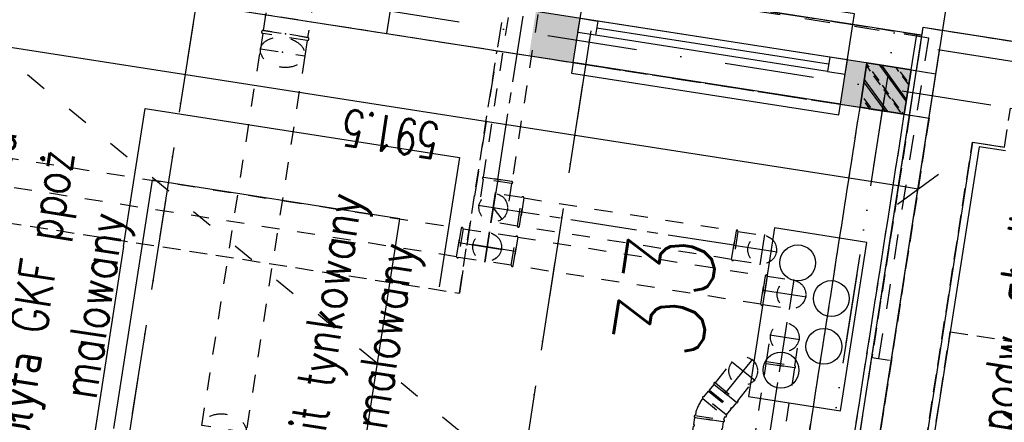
# Model space of a CAD drawing. Extents: x -38969 to 27108, y -24488 to 212598.
# Tile 141 of 256: x -9170 to -8620, y 36207 to 36432. Entities that reach past the tile are written whole.
import ezdxf
from ezdxf import colors
from ezdxf.entities.mleader import LeaderData, LeaderLine
from ezdxf.math import Vec2, Vec3

# ---------------------------------------------------------------- set-up
doc = ezdxf.new("R2010")
doc.units = 0
doc.header["$LTSCALE"] = 100
doc.header["$MEASUREMENT"] = 0
for name, pattern in [('0.5_0.5', [1, 0.5, -0.5]), ('0.7_0.7', [1.4, 0.7, -0.7]), ('ACAD_ISO03W100', [30, 12, -18]), ('CENTER', [0.55, 0.37, -0.06, 0.06, -0.06]), ('DASHDOT2', [0.5, 0.25, -0.125, 0, -0.125]), ('DASHED22', [0.15, 0.1, -0.05])]:
    doc.linetypes.add(name, pattern=pattern)
doc.layers.get('0').update_dxf_attribs({"linetype": 'CONTINUOUS'})
doc.layers.get('DEFPOINTS').update_dxf_attribs({"linetype": 'CONTINUOUS'})
for name, color, linetype in [('F_0-DIM', 6, 'CONTINUOUS'), ('F_0-HAT 50', 6, 'CONTINUOUS'), ('F_0-MUR', 3, 'CONTINUOUS'), ('F_0-MUR istn', 200, 'CONTINUOUS'), ('F_0-MUW', 1, 'CONTINUOUS'), ('F_0-NR POM', 3, 'CONTINUOUS'), ('F_0-osie', 6, 'CONTINUOUS'), ('F_0-POMOCNICZA', 2, 'CONTINUOUS'), ('F_0-POW', 123, 'DASHED22'), ('F_0-STOLARKA', 6, 'CONTINUOUS'), ('F_0-sufit podw', 252, 'CONTINUOUS'), ('F_0-sufity TXT', 123, 'CONTINUOUS'), ('F_1-HAT 50', 6, 'CONTINUOUS'), ('F_1-MEBLE', 5, 'CONTINUOUS'), ('F_1-mur', 3, 'CONTINUOUS'), ('F_1-MUR istn', 200, 'CONTINUOUS'), ('F_1-MUW', 1, 'CONTINUOUS'), ('F_1-osie', 6, 'CONTINUOUS'), ('F_1-POMOCNICZA', 2, 'CONTINUOUS'), ('F_1-POW', 2, 'DASHED22'), ('F_1-STOLARKA', 6, 'CONTINUOUS'), ('F_1-sufit podw', 252, 'CONTINUOUS'), ('F_1-sufity TXT', 123, 'CONTINUOUS'), ('F_1-WEN_WYC1-_OSIE', 2, 'CENTER'), ('F_1-WEN_WYC1-_ZLICZAC', 6, 'CONTINUOUS'), ('t_1-TXT', 123, 'CONTINUOUS')]:
    doc.layers.add(name, color=color, linetype=linetype)
doc.styles.add('ROMANS', font='ROMANS.shx', dxfattribs={"width": 0.8})
doc.styles.get("Standard").update_dxf_attribs({"font": 'romans.shx', "width": 0.7})
doc.dimstyles.new('DIM100', dxfattribs={"dimscale": 10, "dimtxt": 2, "dimasz": 1, "dimexe": 0, "dimexo": 0, "dimgap": 0.5, "dimtad": 1, "dimdec": 4, "dimrnd": 0.5, "dimdsep": 46, "dimtxsty": 'Standard', "dimblk1": 'TICK1', "dimblk2": 'TICK1', "dimsah": 1, "dimcen": 0, "dimse1": 1, "dimse2": 1, "dimclrd": 6, "dimclre": 6, "dimclrt": 123, "dimadec": 0, "dimazin": 0, "dimtfac": 1, "dimtdec": 4, "dimtmove": 2, "dimatfit": 3, "dimldrblk": 'TICK1', "dimfxl": 1, "dimtolj": 1, "dimarcsym": 0})

# ---------------------------------------------------------------- blocks, each defined once
blk = doc.blocks.new('TICK1')
at = {"color": 0}
for p, q in [((-1, -1), (1, 1)), ((0, -1), (0, 1)), ((0, 0), (-1, 0))]:
    blk.add_line(p, q, dxfattribs=at)
blk = doc.blocks.new('*D1824')
at = {"layer": 'DEFPOINTS', "color": 0}
for p in [(-9246.54, 36468.08), (-8662.09, 36377.02), (-9291.95, 36176.6)]:
    blk.add_point(p, dxfattribs=at)
at = {"layer": 'F_0-DIM', "color": 6, "lineweight": -2, "transparency": 16777216}
blk.add_line((-8717.38, 36087.08), (-9282.07, 36175.06), dxfattribs=at)
at = {"layer": 'F_0-DIM', "color": 6, "lineweight": -2, "transparency": 16777216, "xscale": 10, "yscale": 10, "zscale": 10}
for p, rotation in [((-9291.95, 36176.6), 171.1447089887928), ((-8707.5, 36085.54), 351.1447089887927)]:
    blk.add_blockref('TICK1', p, dxfattribs=dict(at, rotation=rotation))
at = {"layer": 'F_0-DIM', "color": 123, "transparency": 16777216, "insert": (-9002.03, 36116.25), "char_height": 20, "attachment_point": 5, "rotation": 171.1447}
blk.add_mtext('\\A1;591.5', dxfattribs=at)
blk = doc.blocks.new('DR_11100L0')
at = {"color": 7}
blk.add_line((-15, 50), (35, 50), dxfattribs=at)
blk.add_lwpolyline([(4, 0), (4, 3), (101, 3), (101, 0), (4, 0)])
blk.add_arc((4, 3), 97, 0, 90, dxfattribs=at)
blk = doc.blocks.new('*D1847')
at = {"layer": 'DEFPOINTS', "color": 0}
for p in [(-9246.54, 36468.08), (-9252.7, 36428.51), (-8662.09, 36377.02)]:
    blk.add_point(p, dxfattribs=at)
at = {"layer": 'F_0-DIM', "color": 6, "lineweight": -2, "transparency": 16777216}
blk.add_line((-8678.13, 36338.99), (-9242.82, 36426.97), dxfattribs=at)
at = {"layer": 'F_0-DIM', "color": 6, "lineweight": -2, "transparency": 16777216, "xscale": 10, "yscale": 10, "zscale": 10}
for p, rotation in [((-9252.7, 36428.51), 171.1447089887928), ((-8668.25, 36337.45), 351.1447089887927)]:
    blk.add_blockref('TICK1', p, dxfattribs=dict(at, rotation=rotation))
at = {"layer": 'F_0-DIM', "color": 123, "transparency": 16777216, "insert": (-8962.79, 36368.16), "char_height": 20, "attachment_point": 5, "rotation": 171.1447}
blk.add_mtext('\\A1;591.5', dxfattribs=at)

msp = doc.modelspace()

# ---------------------------------------------------------------- hatches: boundary and pattern name
at = {"layer": 'F_0-HAT 50'}
h = msp.add_hatch(dxfattribs=at)
h.set_pattern_fill('ANSI33', color=256, scale=50, style=0)
h.set_pattern_definition([(126.1447, (-6108.894, 31878.624), (-10.094123, -7.372833), []), (126.1447, (-6107.534, 31887.358), (-10.094123, -7.372833), [6.25, -3.125])])
h.paths.add_polyline_path([(-8700.6231, 36383.02588), (-8675.92109, 36379.17739), (-8672.0726, 36403.8794), (-8696.77461, 36407.72788)])
at = {"layer": 'F_0-MUW', "linetype": 'Continuous'}
msp.add_hatch(color=256, dxfattribs=at).paths.add_polyline_path([(-8700.6231, 36383.02588), (-8675.92109, 36379.17739), (-8672.0726, 36403.8794), (-8696.77461, 36407.72788)])
msp.add_hatch(color=256, dxfattribs=at).paths.add_polyline_path([(-8700.6231, 36383.02588), (-8675.92109, 36379.17739), (-8672.0726, 36403.8794), (-8696.77461, 36407.72788)])
at = {"layer": 'F_1-HAT 50'}
h = msp.add_hatch(dxfattribs=at)
h.set_pattern_fill('ANSI33', color=256, scale=2, angle=81.144709, style=0)
h.set_pattern_definition([(306.1447, (-5258.68, 37006.197), (10.25563, 7.4908), []), (306.1447, (-5260.063, 36997.324), (10.25563, 7.4908), [6.35, -3.175])])
h.paths.add_polyline_path([(-8700.6231, 36383.02588), (-8675.92109, 36379.17739), (-8672.0726, 36403.8794), (-8696.77461, 36407.72788)])
at = {"layer": 'F_1-MUW', "linetype": 'Continuous'}
for points in [[(-8885.39411, 36411.81255), (-8860.6921, 36407.96406), (-8856.84362, 36432.66607), (-8881.54562, 36436.51455)], [(-8711.49198, 36384.71921), (-8686.78997, 36380.87072), (-8682.94149, 36405.57273), (-8707.64349, 36409.42122)]]:
    msp.add_hatch(color=256, dxfattribs=at).paths.add_polyline_path(points)

# ---------------------------------------------------------------- linework, layer by layer
for p, q in [((-9111.59935, 36305.37666), (-9099.59208, 36382.44693)), ((-9099.59208, 36382.44693), (-8924.20782, 36355.12268)), ((-8924.20782, 36355.12268), (-8935.4454, 36282.99282)), ((-9111.59935, 36305.37666), (-9131.38056, 36178.40835))]:
    msp.add_line(p, q)
at = {"color": 1, "ltscale": 10}
for p, q in [((-9095.71491, 36342.3724), (-9117.26643, 36204.04116)), ((-8957.38367, 36320.82088), (-9095.71491, 36342.3724)), ((-8957.38367, 36320.82088), (-9095.71491, 36342.3724)), ((-8978.93519, 36182.48964), (-8957.38367, 36320.82088))]:
    msp.add_line(p, q, dxfattribs=at)
at = {"layer": 'F_0-MUR'}
for p, q in [((-9246.53745, 36468.0774), (-8860.6921, 36407.96406)), ((-8860.6921, 36407.96406), (-8853.76483, 36452.42767)), ((-8711.49198, 36384.71921), (-8704.56471, 36429.18282))]:
    msp.add_line(p, q, dxfattribs=at)
for points in [[(-8672.0726, 36403.8794), (-8668.99381, 36423.641), (-8704.56471, 36429.18282)], [(-8672.0726, 36403.8794), (-8658.23948, 36401.72425)], [(-8711.49198, 36384.71921), (-8675.92109, 36379.17739)], [(-8675.92109, 36379.17739), (-8662.08796, 36377.02224)]]:
    msp.add_lwpolyline(points, dxfattribs=at)
at = {"layer": 'F_0-MUR istn'}
for p, q in [((-8669.10836, 36403.41758), (-8665.33685, 36427.62555)), ((-8665.33685, 36427.62555), (-8407.44789, 36387.44736)), ((-8637.8603, 36363.63305), (-8664.49182, 36192.69516)), ((-8637.8603, 36363.63305), (-8620.07486, 36360.86214))]:
    msp.add_line(p, q, dxfattribs=at)
at = {"layer": 'F_0-MUW', "linetype": 'Continuous'}
for p, q in [((-8672.0726, 36403.8794), (-9267.39098, 36496.62789)), ((-8690.18191, 36196.69759), (-8656.00736, 36416.05141)), ((-8657.14938, 36415.21727), (-8409.14122, 36376.57848))]:
    msp.add_line(p, q, dxfattribs=at)
at = {"layer": 'F_0-MUW'}
msp.add_line((-8961.08609, 36448.90668), (-8964.93457, 36424.20467), dxfattribs=at)
at = {"layer": 'F_0-MUW', "linetype": 'Continuous'}
for points in [[(-8672.0726, 36403.8794), (-8696.77461, 36407.72788), (-8700.6231, 36383.02588), (-8675.92109, 36379.17739)], [(-8672.0726, 36403.8794), (-8696.77461, 36407.72788), (-8700.6231, 36383.02588), (-8675.92109, 36379.17739)], [(-8675.92109, 36379.17739), (-8700.6231, 36383.02588), (-8696.77461, 36407.72788), (-8672.0726, 36403.8794)]]:
    msp.add_lwpolyline(points, close=True, dxfattribs=at)
at = {"layer": 'F_0-osie', "linetype": 'DASHDOT2', "ltscale": 2}
for p, q in [((-9022.01301, 36756.16593), (-9283.38316, 35078.5274)), ((-8804.63534, 36722.29926), (-9066.0055, 35044.66073)), ((-8639.1319, 36696.51441), (-8900.50205, 35018.87588)), ((-8627.62786, 36384.30427), (-9644.74903, 36542.76815))]:
    msp.add_line(p, q, dxfattribs=at)
at = {"layer": 'F_0-POMOCNICZA', "linetype": 'DASHED22'}
msp.add_line((-8846.48069, 35446.8198), (-8700.6231, 36383.02588), dxfattribs=at)
msp.add_lwpolyline([(-8812.19596, 35504.47931), (-8675.92109, 36379.17739)], dxfattribs=at)
at = {"layer": 'F_0-POW'}
msp.add_lwpolyline([(-8816.15899, 35459.55388), (-9434.20321, 35555.84299), (-9284.07379, 36519.46829), (-8666.02957, 36423.17918)], dxfattribs=at)
at = {"layer": 'F_0-POW', "color": 1}
for points in [[(-9300.45474, 36122.00228), (-9246.53745, 36468.0774), (-8662.08796, 36377.02224), (-8716.00524, 36030.94712)], [(-8684.96576, 36061.28048), (-8637.8603, 36363.63305), (-8620.07486, 36360.86214), (-8616.68819, 36382.59991), (-8488.23775, 36362.58778), (-8538.72988, 36038.49745)]]:
    msp.add_lwpolyline(points, close=True, dxfattribs=at)
at = {"layer": 'F_0-POW'}
msp.add_lwpolyline([(-9129.2458, 33443.46914), (-8952.36941, 34578.77339), (-7965.2772, 34424.98791), (-7853.36325, 35143.32228), (-8841.44354, 35297.2617), (-8665.33685, 36427.62555), (-6545.90463, 36097.4255), (-7005.1059, 33149.982), (-7010.80166, 33113.42303)], close=True, dxfattribs=at)
at = {"layer": 'F_0-STOLARKA'}
for p, q in [((-8704.56471, 36429.18282), (-8853.76483, 36452.42767)), ((-8718.14005, 36407.00829), (-8847.57857, 36427.17435)), ((-8717.5243, 36410.96061), (-8846.96281, 36431.12667)), ((-8718.75581, 36403.05597), (-8848.19433, 36423.22203)), ((-8711.49198, 36384.71921), (-8860.6921, 36407.96406))]:
    msp.add_line(p, q, dxfattribs=at)
for points in [[(-8856.84362, 36432.66607), (-8846.96281, 36431.12667), (-8848.19433, 36423.22203), (-8858.07513, 36424.76143)], [(-8707.64349, 36409.42122), (-8717.5243, 36410.96061), (-8718.75581, 36403.05597), (-8708.87501, 36401.51657)]]:
    msp.add_lwpolyline(points, close=True, dxfattribs=at)
at = {"layer": 'F_0-sufit podw', "color": 3, "linetype": 'ACAD_ISO03W100', "ltscale": 0.01}
msp.add_lwpolyline([(-8716.00524, 36030.94712), (-9246.53745, 36468.0774)], dxfattribs=at)
at = {"layer": 'F_1-MEBLE'}
msp.add_lwpolyline([(-8711.54539, 36213.86489), (-8696.92115, 36307.73251), (-8748.30132, 36315.73736), (-8762.92557, 36221.86974)], close=True, dxfattribs=at)
for centre in [(-8735.41334, 36296.29435), (-8716.6684, 36276.39153), (-8720.82252, 36249.72777), (-8744.73367, 36236.47061)]:
    msp.add_circle(centre, 10, dxfattribs=at)
at = {"layer": 'F_1-mur'}
for p, q in [((-9246.53745, 36468.0774), (-8860.6921, 36407.96406)), ((-8860.6921, 36407.96406), (-8853.76483, 36452.42767)), ((-8711.49198, 36384.71921), (-8704.56471, 36429.18282))]:
    msp.add_line(p, q, dxfattribs=at)
for points in [[(-8666.02957, 36423.17918), (-8668.99381, 36423.641), (-8704.56471, 36429.18282)], [(-8672.0726, 36403.8794), (-8658.23948, 36401.72425)], [(-8711.49198, 36384.71921), (-8675.92109, 36379.17739)], [(-8675.92109, 36379.17739), (-8662.08796, 36377.02224)]]:
    msp.add_lwpolyline(points, dxfattribs=at)
at = {"layer": 'F_1-MUR istn'}
for p, q in [((-8669.10836, 36403.41758), (-8665.33685, 36427.62555)), ((-8665.33685, 36427.62555), (-7674.29232, 36273.22431)), ((-8634.21586, 36361.04113), (-8695.02193, 35970.74942)), ((-8619.39465, 36358.73204), (-8634.21586, 36361.04113))]:
    msp.add_line(p, q, dxfattribs=at)
at = {"layer": 'F_1-MUW', "linetype": 'Continuous'}
for p, q in [((-8672.0726, 36403.8794), (-9267.39098, 36496.62789)), ((-8731.28373, 35932.88015), (-8650.00372, 36454.58654)), ((-8699.64918, 36135.93065), (-8656.00736, 36416.05141)), ((-8656.1613, 36415.06333), (-7610.77235, 36252.19543))]:
    msp.add_line(p, q, dxfattribs=at)
msp.add_lwpolyline([(-8672.0726, 36403.8794), (-8696.77461, 36407.72788), (-8700.6231, 36383.02588), (-8675.92109, 36379.17739)], close=True, dxfattribs=at)
at = {"layer": 'F_1-osie', "linetype": 'DASHDOT2', "ltscale": 2}
for p, q in [((-9011.2314, 36825.36913), (-9283.38316, 35078.5274)), ((-8793.85373, 36791.50246), (-9066.0055, 35044.66073)), ((-8640.85525, 36685.45284), (-8900.50205, 35018.87588)), ((-8627.62786, 36384.30427), (-9582.5113, 36533.07173))]:
    msp.add_line(p, q, dxfattribs=at)
at = {"layer": 'F_1-POMOCNICZA', "linetype": 'DASHED22'}
msp.add_line((-8861.33585, 35351.47005), (-8700.6231, 36383.02588), dxfattribs=at)
at = {"layer": 'F_1-POMOCNICZA', "linetype": '0.7_0.7', "ltscale": 0.2}
for points in [[(-8690.05184, 36243.00485), (-8662.23119, 36421.57535), (-8896.40622, 36458.05899), (-8924.22687, 36279.48849)], [(-8853.76483, 36452.42767), (-8704.56471, 36429.18282)], [(-8860.6921, 36407.96406), (-8711.49198, 36384.71921)]]:
    msp.add_lwpolyline(points, dxfattribs=at)
at = {"layer": 'F_1-POMOCNICZA'}
msp.add_lwpolyline([(-8742.15261, 35934.57348), (-8665.33685, 36427.62555), (-6545.90463, 36097.4255), (-7005.1059, 33149.982), (-7010.80166, 33113.42303), (-9129.2458, 33443.46914), (-8952.36941, 34578.77339), (-7965.2772, 34424.98791), (-7853.36325, 35143.32228), (-8841.44354, 35297.2617), (-8764.93565, 35788.3376)], dxfattribs=at)
at = {"layer": 'F_1-POMOCNICZA', "linetype": 'DASHED22'}
msp.add_lwpolyline([(-8836.63384, 35347.62157), (-8675.92109, 36379.17739)], dxfattribs=at)
at = {"layer": 'F_1-POW'}
msp.add_lwpolyline([(-8840.59687, 35302.69614), (-9458.64109, 35398.98524), (-9284.07379, 36519.46829), (-8666.02957, 36423.17918)], dxfattribs=at)
msp.add_lwpolyline([(-9129.2458, 33443.46914), (-8952.36941, 34578.77339), (-7965.2772, 34424.98791), (-7853.36325, 35143.32228), (-8841.44354, 35297.2617), (-8665.33685, 36427.62555), (-6545.90463, 36097.4255), (-7005.1059, 33149.982), (-7010.80166, 33113.42303)], close=True, dxfattribs=at)
at = {"layer": 'F_1-POW', "color": 1}
for points in [[(-9300.45474, 36122.00228), (-9267.59376, 36332.92477), (-8924.23586, 36279.43082), (-8903.17955, 36414.58346), (-8672.95685, 36378.71557), (-8694.01315, 36243.56294), (-8683.14427, 36241.86961), (-8716.00524, 36030.94712)], [(-8695.02193, 35970.74942), (-8650.28579, 36257.8942), (-8010.00976, 36158.14146), (-8054.7459, 35870.99668)]]:
    msp.add_lwpolyline(points, close=True, dxfattribs=at)
at = {"layer": 'F_1-STOLARKA'}
for p, q in [((-8718.14005, 36407.00829), (-8847.57857, 36427.17435)), ((-8717.5243, 36410.96061), (-8846.96281, 36431.12667)), ((-8718.75581, 36403.05597), (-8848.19433, 36423.22203))]:
    msp.add_line(p, q, dxfattribs=at)
for points in [[(-8704.56471, 36429.18282), (-8703.64107, 36435.1113), (-8852.84119, 36458.35616), (-8853.76483, 36452.42767)], [(-8860.6921, 36407.96406), (-8861.61574, 36402.03558), (-8712.41562, 36378.79073), (-8711.49198, 36384.71921)]]:
    msp.add_lwpolyline(points, dxfattribs=at)
for points in [[(-8856.84362, 36432.66607), (-8846.96281, 36431.12667), (-8848.19433, 36423.22203), (-8858.07513, 36424.76143)], [(-8707.64349, 36409.42122), (-8717.5243, 36410.96061), (-8718.75581, 36403.05597), (-8708.87501, 36401.51657)]]:
    msp.add_lwpolyline(points, close=True, dxfattribs=at)
at = {"layer": 'F_1-sufit podw', "color": 3, "linetype": 'ACAD_ISO03W100', "ltscale": 0.01}
msp.add_lwpolyline([(-8716.00524, 36030.94712), (-9246.53745, 36468.0774)], dxfattribs=at)
at = {"layer": 'F_1-WEN_WYC1-_OSIE'}
for p, q in [((-8902.84663, 36342.85117), (-8882.18951, 36475.44156)), ((-8902.84663, 36342.85117), (-8906.61814, 36318.6432)), ((-8906.61814, 36318.6432), (-8904.00117, 36335.44056)), ((-8896.91098, 36325.7334), (-8913.70834, 36328.35037)), ((-8889.50037, 36324.57885), (-8913.70834, 36328.35037)), ((-8905.30966, 36327.04188), (-8900.59105, 36320.58164)), ((-8771.07299, 36306.12828), (-8889.50037, 36324.57885)), ((-8907.41211, 36313.54703), (-8910.02908, 36296.74967)), ((-8910.02908, 36296.74967), (-8907.41211, 36313.54703)), ((-8753.95522, 36312.06393), (-8756.57219, 36295.26657)), ((-8924.52988, 36307.61138), (-8900.32191, 36303.83986)), ((-8892.91131, 36302.68532), (-8917.11928, 36306.45683)), ((-8771.07299, 36306.12828), (-8746.86502, 36302.35677)), ((-8737.60578, 36287.0918), (-8740.22275, 36270.29444)), ((-8754.72355, 36281.15615), (-8730.51558, 36277.38464)), ((-8745.10027, 36238.9874), (-8741.32876, 36263.19537)), ((-8751.03592, 36256.10517), (-8734.23856, 36253.4882)), ((-8775.84624, 36223.52203), (-8760.47603, 36242.60098)), ((-8772.42778, 36241.31427), (-8759.18933, 36230.64923)), ((-8752.26713, 36192.98598), (-8745.10027, 36238.9874))]:
    msp.add_line(p, q, dxfattribs=at)
at = {"layer": 'F_1-WEN_WYC1-_ZLICZAC', "linetype": '0.5_0.5', "ltscale": 0.2}
for p, q in [((-9033.88856, 36424.14786), (-9035.22013, 36415.60097)), ((-9009.18655, 36420.29938), (-9010.51813, 36411.75249)), ((-8910.92368, 36342.97603), (-8913.2143, 36328.2734)), ((-8895.1144, 36340.513), (-8897.40502, 36325.81037)), ((-8889.37551, 36332.6559), (-8904.07814, 36334.94652)), ((-8891.83854, 36316.84662), (-8906.54117, 36319.13724)), ((-8922.19171, 36315.34361), (-8907.48908, 36313.05299)), ((-8892.78644, 36310.76237), (-8907.48908, 36313.05299)), ((-8768.73482, 36313.86051), (-8754.03219, 36311.56989)), ((-8924.65474, 36299.53432), (-8909.95211, 36297.24371)), ((-8895.24947, 36294.95309), (-8909.95211, 36297.24371)), ((-8771.19786, 36298.05123), (-8756.49522, 36295.76061)), ((-8752.38538, 36288.88838), (-8737.68275, 36286.59776)), ((-8754.84841, 36273.0791), (-8740.14578, 36270.78848)), ((-8752.8325, 36241.32557), (-8750.54188, 36256.0282)), ((-8737.02322, 36238.86254), (-8734.7326, 36253.56517)), ((-8781.37347, 36229.41305), (-8772.03842, 36241.0006)), ((-8768.91374, 36219.37536), (-8759.57869, 36230.96291)), ((-8785.15015, 36224.72508), (-8772.69042, 36214.68739)), ((-8784.64827, 36225.34807), (-8772.18854, 36215.31038))]:
    msp.add_line(p, q, dxfattribs=at)
for points in [[(-9008.91716, 36422.02852), (-9033.61916, 36425.87701), (-9023.75399, 36489.19789), (-8999.05199, 36485.3494)], [(-8894.94199, 36341.61965), (-8910.75127, 36344.08268), (-8890.09416, 36476.67308), (-8874.28487, 36474.21005)], [(-9035.22013, 36415.60097), (-9010.51813, 36411.75249), (-9043.23453, 36201.75796), (-9067.93654, 36205.60645)], [(-8923.29836, 36315.51602), (-8925.76139, 36299.70674), (-9222.18548, 36345.88856), (-9219.72245, 36361.69785)], [(-8769.84147, 36314.03292), (-8772.30451, 36298.22364), (-8890.73189, 36316.67421), (-8888.26886, 36332.48349)], [(-8753.49203, 36289.06079), (-8755.95506, 36273.25151), (-8894.14282, 36294.78067), (-8891.67979, 36310.58996)], [(-8744.36249, 36191.75446), (-8760.17177, 36194.21749), (-8753.00492, 36240.21892), (-8737.19563, 36237.75589)]]:
    msp.add_lwpolyline(points, close=True, dxfattribs=at)
for points in [[(-9033.61916, 36425.87701), (-9008.91716, 36422.02852, -1), (-9009.18655, 36420.29938), (-9033.88856, 36424.14786, -1)], [(-8910.75127, 36344.08268), (-8894.94199, 36341.61965, -1), (-8895.1144, 36340.513), (-8910.92368, 36342.97603, -1)], [(-8888.26886, 36332.48349), (-8890.73189, 36316.67421, -1), (-8891.83854, 36316.84662), (-8889.37551, 36332.6559, -1)], [(-8925.76139, 36299.70674), (-8923.29836, 36315.51602, -1), (-8922.19171, 36315.34361), (-8924.65474, 36299.53432, -1)], [(-8772.30451, 36298.22364), (-8769.84147, 36314.03292, -1), (-8768.73482, 36313.86051), (-8771.19786, 36298.05123, -1)], [(-8891.67979, 36310.58996), (-8894.14282, 36294.78067, -1), (-8895.24947, 36294.95309), (-8892.78644, 36310.76237, -1)], [(-8755.95506, 36273.25151), (-8753.49203, 36289.06079, -1), (-8752.38538, 36288.88838), (-8754.84841, 36273.0791, -1)], [(-8737.19563, 36237.75589), (-8753.00492, 36240.21892, -1), (-8752.8325, 36241.32557), (-8737.02322, 36238.86254, -1)], [(-8769.61638, 36218.50318), (-8782.07611, 36228.54087, -1), (-8781.37347, 36229.41305), (-8768.91374, 36219.37536, -1)], [(-8787.72231, 36221.53227), (-8785.15015, 36224.72508, 1), (-8784.64827, 36225.34807), (-8782.07611, 36228.54087), (-8769.61638, 36218.50318), (-8772.18854, 36215.31038, 1), (-8772.69042, 36214.68739), (-8775.26258, 36211.49458)], [(-8775.26258, 36211.49458), (-8787.72231, 36221.53227, 1), (-8788.42495, 36220.66009), (-8775.96522, 36210.6224, 1)], [(-8776.93736, 36207.70726), (-8777.56851, 36203.65613, 1), (-8777.69166, 36202.86566), (-8778.32282, 36198.81453), (-8794.1321, 36201.27756), (-8793.50095, 36205.32869, 1), (-8793.3778, 36206.11916), (-8792.74664, 36210.17029)], [(-8776.93736, 36207.70726), (-8792.74664, 36210.17029, -1), (-8792.57423, 36211.27694), (-8776.76495, 36208.8139, -0.999999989)]]:
    msp.add_lwpolyline(points, format="xyb", close=True, dxfattribs=at)
for centre in [(-8905.30966, 36327.04188), (-8905.30966, 36327.04188), (-8905.30966, 36327.04188), (-8908.72059, 36305.14835), (-8908.72059, 36305.14835), (-8908.72059, 36305.14835), (-8755.26371, 36303.66525), (-8738.91426, 36278.69312), (-8742.63724, 36254.79669), (-8765.80856, 36235.98175)]:
    msp.add_circle(centre, 8, dxfattribs=at)
for radius in [19.8201, 3.8201]:
    msp.add_arc((-8772.99038, 36208.22584), radius, 141.144709, 171.144709, dxfattribs=at)
for centre, major_axis in [((-9022.86913, 36413.67673), (-12.351, 1.92424)), ((-9055.58553, 36203.6822), (12.351, -1.92424))]:
    msp.add_ellipse(centre, major_axis=major_axis, ratio=0.666666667, dxfattribs=at)
for p in [(-9021.26816, 36423.95276), (-9021.26816, 36423.95276), (-9022.86913, 36413.67673), (-8902.84663, 36342.85117), (-8902.84663, 36342.85117), (-8905.30966, 36327.04188), (-8889.50037, 36324.57885), (-8889.50037, 36324.57885), (-8900.59105, 36320.58164), (-8924.52988, 36307.61138), (-8924.52988, 36307.61138), (-8771.07299, 36306.12828), (-8771.07299, 36306.12828), (-8908.72059, 36305.14835), (-8892.91131, 36302.68532), (-8892.91131, 36302.68532), (-8904.00198, 36298.68811), (-8754.72355, 36281.15615), (-8754.72355, 36281.15615), (-8745.10027, 36238.9874), (-8745.10027, 36238.9874), (-8775.84624, 36223.52203), (-8775.84624, 36223.52203), (-8781.49244, 36216.51343), (-8781.49244, 36216.51343), (-8784.842, 36208.93877), (-8784.842, 36208.93877)]:
    msp.add_point(p, dxfattribs=at)

# ---------------------------------------------------------------- block references
at = {"layer": 'F_0-STOLARKA', "xscale": -1.100000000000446, "yscale": 1.100000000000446, "zscale": 1.100000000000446, "rotation": 261.1447089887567}
msp.add_blockref('DR_11100L0', (-9287.12531, 36106.86998), dxfattribs=at)

# ---------------------------------------------------------------- texts
at = {"layer": 'F_0-NR POM', "color": 3, "style": 'ROMANS', "width": 0.8}
for s, height, p in [('33', 50, (-8790.05197, 36240.43226)), ('4', 40, (-8583.66471, 36188.56161))]:
    msp.add_text(s, height=height, rotation=81.144709, dxfattribs=at).set_placement(p)
at = {"layer": 'F_0-sufity TXT', "color": 4, "insert": (-8981.27135, 36249.51226), "char_height": 20, "width": 242.1062337, "attachment_point": 5, "rotation": 81.144709, "style": 'ROMANS'}
msp.add_mtext('{\\C256;sufit tynkowany \\Pi malowany}', dxfattribs=at)
at = {"layer": 'F_1-sufity TXT', "color": 4, "char_height": 20, "width": 242.1062337, "attachment_point": 5, "rotation": 81.144709, "style": 'ROMANS'}
for s, insert in [('{\\C256;sufit podw. gładki\\Ppo skosie dachu\\Ppłyta GKF ppoż\\Pmalowany}', (-9175.00048, 36279.69457)), ('{\\C256;sufit podw. gładki\\Ppo skosie dachu\\Ppłyta GK ppoż\\Pmalowany}', (-8567.25638, 36231.68912))]:
    msp.add_mtext(s, dxfattribs=dict(at, insert=insert))

# ---------------------------------------------------------------- dimensions: what is measured, and where the dimension line sits
at = {"layer": 'F_0-DIM'}
for base, picture, middle in [((-9291.94908, 36176.59693), '*D1824', (-9002.03343, 36116.24814)), ((-9252.70236, 36428.50713), '*D1847', (-8962.78671, 36368.15835))]:
    dim = msp.add_linear_dim(base=base, p1=(-8662.08796, 36377.02224), p2=(-9246.53745, 36468.0774), angle=171.144709, dimstyle='DIM100', dxfattribs=at)
    dim.commit()
    dim.dimension.update_dxf_attribs({"geometry": picture, "text_midpoint": middle})

# ---------------------------------------------------------------- leaders
at = {"layer": 't_1-TXT', "ltscale": 0.6}
ml = msp.add_multileader_mtext('Standard', dxfattribs=at)
ml.set_content('ppp=297,30', color=256)
ml.set_leader_properties()
ml.build(insert=Vec2(0, 0))
ml.multileader.update_dxf_attribs({"dogleg_length": 0.36, "arrow_head_size": 0.09})
ctx = ml.context
ctx.base_point, ctx.char_height, ctx.arrow_head_size, ctx.landing_gap_size, ctx.plane_origin, ctx.plane_x_axis, ctx.plane_y_axis = Vec3(-32072.77193, 59913.30266), 100, 0.09, 0.045, Vec3(-30900.37988, 64272.54371), Vec3(0.081927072, 0.996638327), Vec3(-0.996638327, 0.081927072)
notes = []
notes.append((ctx, [(0, (0, 0, 0), (0, 0), (1, 0), 1, [])]))
ctx.mtext.insert, ctx.mtext.text_direction, ctx.mtext.rotation, ctx.mtext.flow_direction = Vec3(-32139.2108, 59918.80931), Vec3(0.081927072, 0.996638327), 1.488777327, 5
ml = msp.add_multileader_mtext('Standard', dxfattribs=at)
ml.set_content('1kond.', color=256)
ml.set_leader_properties()
ml.build(insert=Vec2(0, 0))
ml.multileader.update_dxf_attribs({"dogleg_length": 0.36, "arrow_head_size": 0.09})
ctx = ml.context
ctx.base_point, ctx.char_height, ctx.arrow_head_size, ctx.landing_gap_size, ctx.plane_origin, ctx.plane_x_axis, ctx.plane_y_axis = Vec3(-32578.38797, 60152.18437), 100, 0.09, 0.045, Vec3(-31833.25262, 57759.6945), Vec3(0.085898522, 0.996303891), Vec3(-0.996303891, 0.085898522)
ctx.text_align_type = 2
notes.append((ctx, [(0, (0, 0, 0), (0, 0), (1, 0), 1, [])]))
ctx.mtext.insert, ctx.mtext.text_direction, ctx.mtext.rotation, ctx.mtext.alignment, ctx.mtext.flow_direction = Vec3(-32597.43945, 60513.29581), Vec3(0.085898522, 0.996303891), 1.484791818, 3, 5
for ctx, leaders in notes:
    for number, flags, end, landing, length, lines in leaders:
        leader = LeaderData()
        leader.index, (leader.has_last_leader_line, leader.has_dogleg_vector, leader.attachment_direction) = number, flags
        leader.last_leader_point, leader.dogleg_vector, leader.dogleg_length = Vec3(end), Vec3(landing), length
        for number, points, colour, breaks in lines:
            line = LeaderLine()
            line.index, line.vertices, line.color, line.breaks = number, Vec3.list(points), colors.encode_raw_color(colour), breaks
            leader.lines.append(line)
        ctx.leaders.append(leader)

doc.saveas('drawing.dxf')
